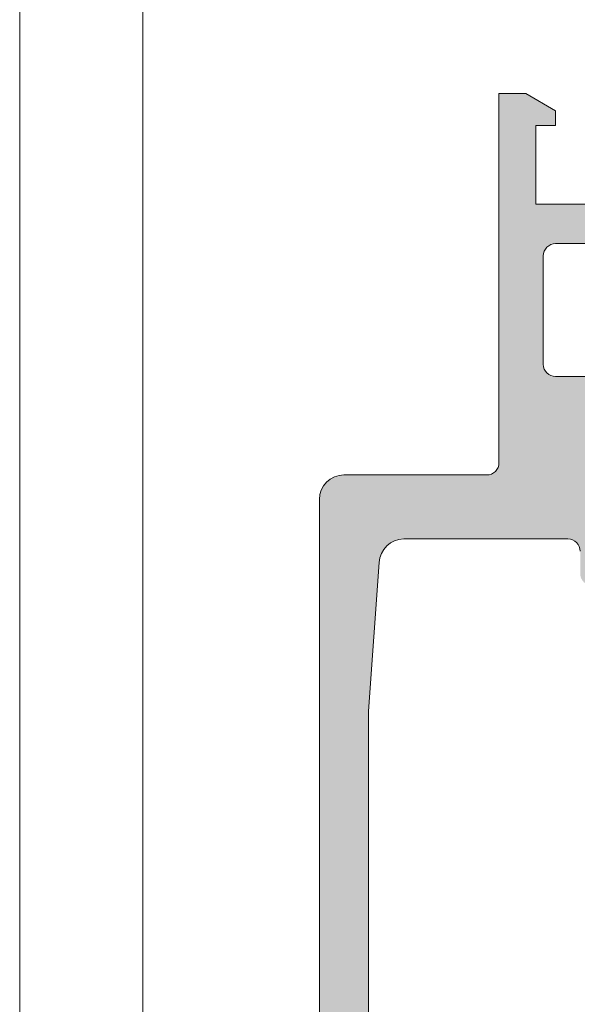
# Model space of a CAD drawing. Header units: millimetres. Extents: x 144573 to 336993, y 74252 to 247042.
# Tile 90 of 256: x 146721 to 146744, y 190623 to 190663. Entities that reach past the tile are written whole.
import ezdxf

# ---------------------------------------------------------------- set-up
doc = ezdxf.new("R2010")
doc.units = ezdxf.units.MM
doc.linetypes.add('ČÁRKOVANÁ', pattern=[19.049999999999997, 12.7, -6.35])
doc.layers.add('FASÁDA DETAILNÍ', color=255, linetype='Continuous', lineweight=0)

msp = doc.modelspace()

# ---------------------------------------------------------------- hatches: boundary and pattern name
at = {"layer": 'FASÁDA DETAILNÍ'}
h = msp.add_hatch(color=256, dxfattribs=at)
edge = h.paths.add_edge_path()
edge.add_arc((146734.1620212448, 190594.7692411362), 0.5000674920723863, 180.0077324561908, 269.9922675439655)
edge.add_line((146734.1619537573, 190594.2691736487), (146738.1619537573, 190594.2691736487))
edge.add_arc((146738.1618862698, 190594.7692411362), 0.5000674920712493, 270.0077324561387, 359.9922675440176)
edge.add_line((146738.6619537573, 190594.7691736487), (146738.6619537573, 190596.0692224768))
edge.add_arc((146738.1619168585, 190596.069185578), 0.5000369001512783, 0.004227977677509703, 89.99577202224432)
edge.add_line((146738.1619537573, 190596.5692224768), (146737.6619537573, 190596.5692224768))
edge.add_line((146737.6619537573, 190596.5692224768), (146737.6619537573, 190595.5692224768))
edge.add_line((146737.6619537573, 190595.5692224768), (146736.1619537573, 190595.5692224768))
edge.add_arc((146736.1619167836, 190596.5691855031), 0.9999630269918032, 179.9978814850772, 270.00211851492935, ccw=False)
edge.add_line((146735.1619537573, 190596.5692224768), (146735.1619537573, 190600.5692224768))
edge.add_arc((146736.162030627, 190600.5691456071), 1.0000768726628, 90.0044039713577, 179.9955960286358, ccw=False)
edge.add_line((146736.1619537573, 190601.5692224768), (146737.6619537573, 190601.5692224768))
edge.add_line((146737.6619537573, 190601.5692224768), (146737.6619537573, 190600.5692224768))
edge.add_line((146737.6619537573, 190600.5692224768), (146738.1619537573, 190600.5692224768))
edge.add_arc((146738.1620112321, 190601.069165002), 0.499942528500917, 269.9934131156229, 360.0065868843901)
edge.add_line((146738.6619537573, 190601.0692224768), (146738.6619537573, 190603.8692102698))
edge.add_arc((146738.1619537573, 190603.8692102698), 0.5000000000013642, 359.9999999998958, 449.9999999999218)
edge.add_line((146738.1619537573, 190604.3692102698), (146737.9619537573, 190604.3692102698))
edge.add_arc((146737.9619537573, 190603.8692102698), 0.5, 90, 180)
edge.add_line((146737.4619537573, 190603.8692102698), (146737.4619537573, 190603.3692102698))
edge.add_arc((146736.9619186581, 190603.3692453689), 0.5000351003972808, 270.0040217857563, 359.9959782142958, ccw=False)
edge.add_line((146736.9619537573, 190602.8692102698), (146736.1619507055, 190602.8692102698))
edge.add_arc((146736.161967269, 190603.3692268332), 0.5000165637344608, 180.0018979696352, 269.9981020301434, ccw=False)
edge.add_line((146735.6619507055, 190603.3692102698), (146735.6619507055, 190634.6692041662))
edge.add_line((146735.6619507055, 190634.6692041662), (146736.0943473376, 190640.7076617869))
edge.add_arc((146737.0935670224, 190640.6692057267), 0.9999594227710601, 90.00000000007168, 177.7959971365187, ccw=False)
edge.add_line((146737.0935670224, 190641.6691651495), (146743.762019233, 190641.6691651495))
edge.add_arc((146743.762019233, 190641.1691651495), 0.500000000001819, 1.0419398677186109e-10, 89.99999999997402, ccw=False)
edge.add_line((146744.262019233, 190641.1691651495), (146744.262019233, 190640.2691651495))
edge.add_arc((146744.762019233, 190640.2691651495), 0.5000000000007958, 179.9999999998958, 269.9999999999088)
edge.add_line((146744.762019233, 190639.7691651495), (146746.1620207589, 190639.7691651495))
edge.add_arc((146746.4295413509, 190639.690328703), 0.2788950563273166, 88.83541062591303, 163.5801235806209, ccw=False)
edge.add_line((146746.4352097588, 190639.9691661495), (146746.8888037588, 190639.9691661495))
edge.add_arc((146746.8944644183, 190639.6902980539), 0.2789255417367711, 16.424594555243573, 91.16287007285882, ccw=False)
edge.add_line((146747.1620077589, 190639.7691651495), (146749.0420187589, 190639.7691651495))
edge.add_arc((146749.0420187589, 190640.0691651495), 0.2999999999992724, 270.0000000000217, 360.0000000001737)
edge.add_line((146749.3420187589, 190640.0691651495), (146749.3420187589, 190641.0491394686))
edge.add_arc((146749.0420187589, 190641.0491394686), 0.3000000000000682, 0, 89.99999999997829)
edge.add_line((146749.0420187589, 190641.3491394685), (146746.2820207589, 190641.3491394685))
edge.add_arc((146746.2820207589, 190641.4691394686), 0.1200000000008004, 180, 269.99999999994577, ccw=False)
edge.add_line((146746.1620207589, 190641.4691394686), (146746.1620207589, 190645.7691651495))
edge.add_arc((146746.6620207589, 190645.7691651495), 0.5, 90, 180, ccw=False)
edge.add_line((146746.6620207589, 190646.2691651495), (146747.3620207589, 190646.2691651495))
edge.add_line((146747.3620207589, 190646.2691651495), (146749.7548410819, 190644.8876696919))
edge.add_arc((146749.8239009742, 190645.0072849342), 0.1381197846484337, 240.0000000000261, 360)
edge.add_line((146749.9620207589, 190645.0072849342), (146749.9620207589, 190648.7691651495))
edge.add_arc((146751.9620207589, 190648.7691651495), 1.999999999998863, 89.99999999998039, 179.9999999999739, ccw=False)
edge.add_line((146751.9620207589, 190650.7691651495), (146752.5300161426, 190650.7691651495))
edge.add_arc((146752.5300161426, 190651.2691651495), 0.5000000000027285, 270.0000000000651, 304.4790717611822)
edge.add_arc((146749.9825428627, 190654.9786637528), 4.999999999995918, 304.4790717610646, 354.6507719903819)
edge.add_arc((146754.8238940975, 190654.5310453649), 0.138119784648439, 352.2975625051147, 479.9999999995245)
edge.add_line((146754.7548342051, 190654.6506606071), (146752.3620138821, 190653.2691651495))
edge.add_line((146752.3620138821, 190653.2691651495), (146751.6620138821, 190653.2691651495))
edge.add_arc((146751.6620138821, 190653.7691651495), 0.5, 180, 270, ccw=False)
edge.add_line((146751.1620138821, 190653.7691651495), (146751.1620138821, 190658.0691908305))
edge.add_arc((146751.2820138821, 190658.0691908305), 0.1199999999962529, 90.00000000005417, 180, ccw=False)
edge.add_line((146751.2820138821, 190658.1891908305), (146754.0420118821, 190658.1891908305))
edge.add_arc((146754.0420118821, 190658.4891908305), 0.3000000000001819, 270.0000000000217, 360)
edge.add_line((146754.3420118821, 190658.4891908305), (146754.3420118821, 190659.4691651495))
edge.add_arc((146754.0420118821, 190659.4691651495), 0.3000000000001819, 359.9999999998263, 449.9999999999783)
edge.add_line((146754.0420118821, 190659.7691651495), (146752.1620008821, 190659.7691651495))
edge.add_arc((146751.8944575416, 190659.8480322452), 0.2789255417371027, 268.8371299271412, 343.5754054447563, ccw=False)
edge.add_line((146751.8887968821, 190659.5691641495), (146751.4352028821, 190659.5691641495))
edge.add_arc((146751.4295344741, 190659.8480015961), 0.2788950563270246, 196.4198764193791, 271.164589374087, ccw=False)
edge.add_line((146751.1620138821, 190659.7691651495), (146748.1619553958, 190659.7691651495))
edge.add_line((146748.1619553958, 190659.7691651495), (146747.4618525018, 190659.0690927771))
edge.add_line((146747.4618525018, 190659.0690927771), (146747.4618525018, 190658.4690866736))
edge.add_line((146747.4618525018, 190658.4690866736), (146749.0618586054, 190658.4690866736))
edge.add_arc((146749.0618491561, 190657.9690772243), 0.5000094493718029, 0.0010827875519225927, 89.99891721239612, ccw=False)
edge.add_line((146749.5618586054, 190657.9690866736), (146749.5618586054, 190657.5736585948))
edge.add_arc((146749.0618586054, 190657.5736585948), 0.4999999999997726, -15.000000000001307, 0, ccw=False)
edge.add_line((146749.5448215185, 190657.4442490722), (146749.1606127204, 190656.0103623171))
edge.add_arc((146748.1946868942, 190656.2691813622), 1.000000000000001, 269.99999999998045, 345.00000000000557, ccw=False)
edge.add_line((146748.1946868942, 190655.2691813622), (146742.4618647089, 190655.2691813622))
edge.add_line((146742.4618647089, 190655.2691813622), (146742.4618647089, 190658.4690866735))
edge.add_line((146742.4618647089, 190658.4690866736), (146743.2618525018, 190658.4690866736))
edge.add_line((146743.2618525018, 190658.4690866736), (146743.2618525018, 190659.0690927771))
edge.add_line((146743.2618525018, 190659.0690927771), (146742.0494196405, 190659.7690744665))
edge.add_line((146742.0494196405, 190659.7690744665), (146740.9618647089, 190659.7690744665))
edge.add_line((146740.9618647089, 190659.7690744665), (146740.9618647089, 190644.7691651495))
edge.add_arc((146740.4618647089, 190644.7691651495), 0.4999999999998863, -90.00000000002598, 0, ccw=False)
edge.add_line((146740.4618647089, 190644.2691651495), (146734.6619537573, 190644.2691651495))
edge.add_arc((146734.6619537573, 190643.2691651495), 1, 89.99999999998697, 180)
edge.add_line((146733.6619537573, 190643.2691651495), (146733.6619537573, 190594.7691736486))
edge = h.paths.add_edge_path(flags=16)
edge.add_line((146743.2618525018, 190653.6691813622), (146747.6618525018, 190653.6691813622))
edge.add_arc((146747.6618525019, 190653.1691813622), 0.5, 0, 90, ccw=False)
edge.add_line((146748.1618525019, 190653.1691813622), (146748.1618525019, 190648.7691813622))
edge.add_arc((146747.6618525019, 190648.7691813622), 0.5, -90, 0, ccw=False)
edge.add_line((146747.6618525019, 190648.2691813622), (146743.2618525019, 190648.2691813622))
edge.add_arc((146743.2618525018, 190648.7691813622), 0.5, 180, 270, ccw=False)
edge.add_line((146742.7618525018, 190648.7691813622), (146742.7618525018, 190653.1691813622))
edge.add_arc((146743.2618525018, 190653.1691813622), 0.5, 90, 180, ccw=False)

# ---------------------------------------------------------------- linework, layer by layer
msp.add_lwpolyline([(173301.4800355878, 174615.2586091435), (146721.4800355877, 174615.2586091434), (146721.4800355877, 198295.2586091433), (173301.4800355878, 198295.2586091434)], close=True, dxfattribs=at)
at = {"layer": 'FASÁDA DETAILNÍ', "linetype": 'ČÁRKOVANÁ', "ltscale": 5}
msp.add_lwpolyline([(173296.4800355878, 174620.2586091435), (146726.4800355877, 174620.2586091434), (146726.4800355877, 198290.2586091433), (173296.4800355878, 198290.2586091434)], close=True, dxfattribs=at)
at = {"layer": 'FASÁDA DETAILNÍ'}
for points in [[(146748.1946868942, 190655.2691813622), (146742.4618647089, 190655.2691813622), (146742.4618647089, 190658.4690866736), (146743.2618525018, 190658.4690866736), (146743.2618525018, 190659.0690927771), (146742.0494196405, 190659.7690744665), (146740.9618647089, 190659.7690744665), (146740.9618647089, 190644.7691651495, -0.4142135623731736), (146740.4618647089, 190644.2691651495), (146734.6619537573, 190644.2691651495, 0.414213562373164), (146733.6619537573, 190643.2691651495), (146733.6619537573, 190594.7691736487, 0.4141345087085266)], [(146735.6619507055, 190603.3692102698), (146735.6619507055, 190634.6692041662), (146736.0943473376, 190640.7076617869, -0.4029911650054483), (146737.0935670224, 190641.6691651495), (146743.762019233, 190641.6691651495, -0.4142135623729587), (146744.262019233, 190641.1691651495)]]:
    msp.add_lwpolyline(points, format="xyb", dxfattribs=at)
msp.add_lwpolyline([(146743.2618525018, 190653.6691813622), (146747.6618525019, 190653.6691813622, -0.4142135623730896), (146748.1618525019, 190653.1691813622), (146748.1618525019, 190648.7691813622, -0.4142135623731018), (146747.6618525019, 190648.2691813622), (146743.2618525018, 190648.2691813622, -0.4142135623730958), (146742.7618525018, 190648.7691813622), (146742.7618525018, 190653.1691813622, -0.4142135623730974)], format="xyb", close=True, dxfattribs=at)

doc.saveas('drawing.dxf')
